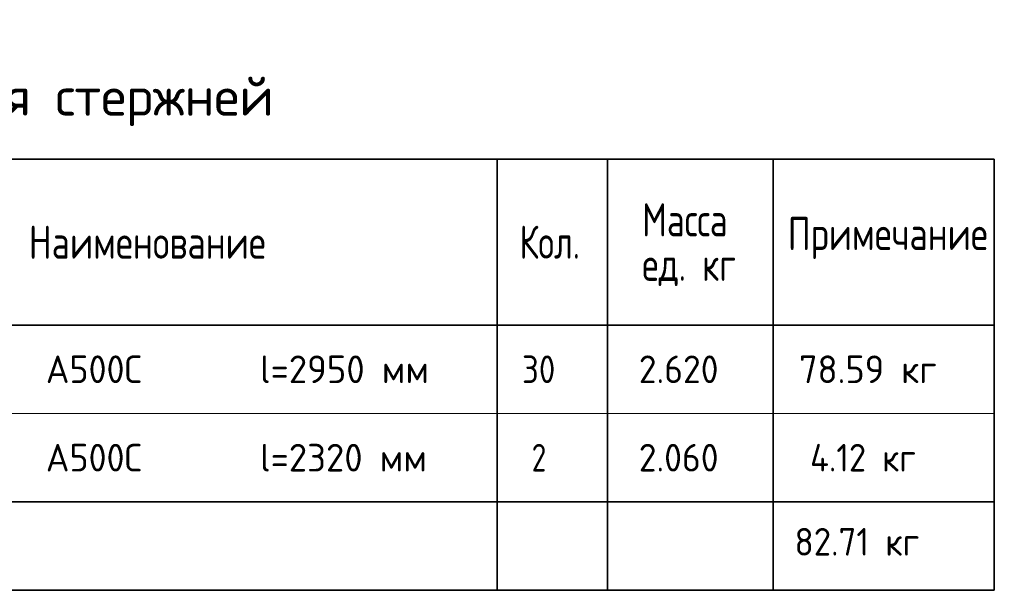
# Model space of a CAD drawing. Header units: metres. Extents: x -38 to 97, y -15 to 21.
# Tile 156 of 184: x 77.6 to 86.51, y 10.87 to 16.04. Entities that reach past the tile are written whole.
import ezdxf

# ---------------------------------------------------------------- set-up
doc = ezdxf.new("R2010")
doc.units = ezdxf.units.M
doc.styles.add('ISOCPEUR', font='txt')

msp = doc.modelspace()

# ---------------------------------------------------------------- linework, layer by layer
at = {"color": 7, "linetype": 'Continuous', "lineweight": 35, "transparency": 33554687}
for p, q in [((86.4198, 14.7717), (67.9198, 14.7717)), ((81.9198, 14.7717), (81.9198, 13.2717)), ((82.9198, 14.7717), (82.9198, 13.2717)), ((84.4198, 14.7717), (84.4198, 13.2717)), ((86.4198, 14.7717), (86.4198, 13.2717)), ((86.4198, 13.2717), (67.9198, 13.2717)), ((81.9198, 13.2717), (81.9198, 12.4717)), ((82.9198, 13.2717), (82.9198, 12.4717)), ((84.4198, 13.2717), (84.4198, 12.4717)), ((86.4198, 13.2717), (86.4198, 12.4717)), ((81.9198, 12.4717), (81.9198, 11.6717)), ((82.9198, 12.4717), (82.9198, 11.6717)), ((84.4198, 12.4717), (84.4198, 11.6717)), ((86.4198, 12.4717), (86.4198, 11.6717)), ((67.9198, 11.6717), (86.4198, 11.6717)), ((81.9198, 11.6717), (81.9198, 10.8717)), ((82.9198, 11.6717), (82.9198, 10.8717)), ((84.4198, 11.6717), (84.4198, 10.8717)), ((86.4198, 10.8717), (86.4198, 11.6717)), ((67.9198, 10.8717), (86.4198, 10.8717))]:
    msp.add_line(p, q, dxfattribs=at)
at = {"color": 7, "linetype": 'Continuous', "lineweight": 13, "transparency": 33554687}
for p, q in [((86.4198, 12.4717), (67.9198, 12.4717)), ((86.4198, 11.6717), (67.9198, 11.6717))]:
    msp.add_line(p, q, dxfattribs=at)

# ---------------------------------------------------------------- texts
at = {"color": 7, "linetype": 'Continuous', "lineweight": 35, "transparency": 33554687, "attachment_point": 7, "style": 'ISOCPEUR'}
for s, insert, char_height, width in [('\\W0.99;Спецификация стержней', (74.4748, 15.0717), 0.35, 5.559674), ('\\W0.76;Масса', (83.2325, 14.0741), 0.3, 1.001696), ('\\W0.78;Наименование', (77.6811, 13.8717), 0.3, 2.227829), ('\\W0.74;Кол.', (82.1231, 13.8717), 0.3, 0.710583), ('\\W0.78;Примечание', (84.5506, 13.8687), 0.3, 1.867518), ('\\W0.76;ед. кг', (83.2325, 13.6241), 0.3, 1.001193), ('\\W0.97;l=2950 мм', (79.7748, 12.7467), 0.25, 1.645081), ('\\W0.95;А500С', (77.8357, 12.7467), 0.25, 1.042909), ('\\W0.87;30', (82.1448, 12.7467), 0.25, 0.45901), ('\\W0.94;2.620', (83.2023, 12.7467), 0.25, 0.891676), ('\\W0.96;78.59 кг', (84.6523, 12.7467), 0.25, 1.394319), ('\\W0.97;l=2320 мм', (79.7748, 11.9467), 0.25, 1.645081), ('\\W0.95;А500С', (77.8357, 11.9467), 0.25, 1.042909), ('\\W0.78;2', (82.2323, 11.9467), 0.25, 0.272006), ('\\W0.94;2.060', (83.2023, 11.9467), 0.25, 0.891676), ('\\W0.91;4.12 кг', (84.7523, 11.9467), 0.25, 1.188746), ('\\W0.92;82.71 кг', (84.6119, 11.1858), 0.25, 1.339754)]:
    msp.add_mtext(s, dxfattribs=dict(at, insert=insert, char_height=char_height, width=width))

doc.saveas('drawing.dxf')
